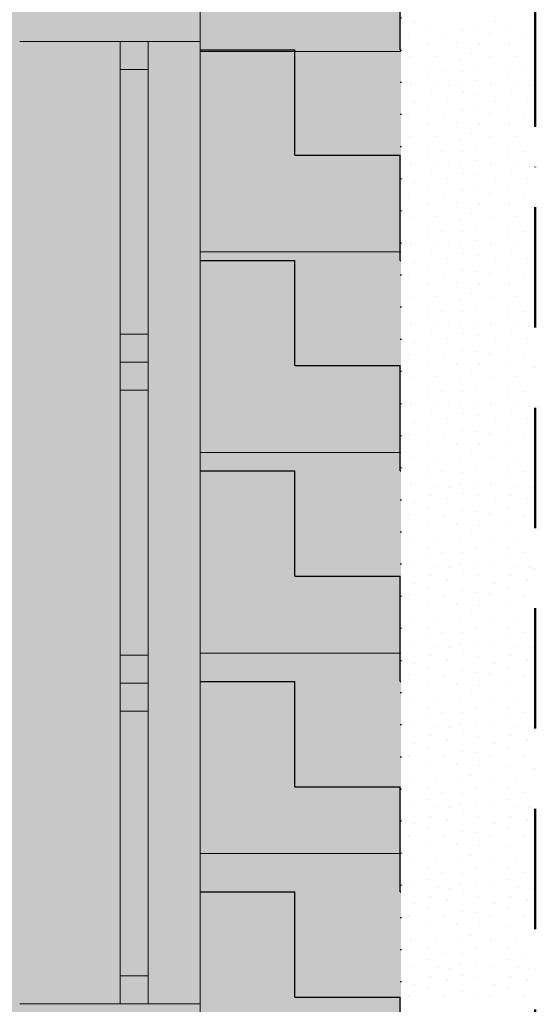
# Model space of a CAD drawing. Header units: millimetres. Extents: x -211955 to 157391, y -241491 to 94238.
# Tile 129 of 138: x 23202 to 24487, y -48580 to -46125. Entities that reach past the tile are written whole.
import ezdxf

# ---------------------------------------------------------------- set-up
doc = ezdxf.new("R2010")
doc.units = ezdxf.units.MM
doc.header["$PDMODE"] = 65
doc.linetypes.add('Cerchovana_1', pattern=[500, 300, -100, 0, -100])
doc.linetypes.add('Teckovana 0.5x_2', pattern=[80, 0, -80])
for name, color, linetype, lineweight in [('XR$2$PŮDORYS 1.NP - STÁVAJÍCÍ_1', 7, 'Continuous', 25), ('XR$3$SITUACE - BOURÁNÍ_1', 7, 'Continuous', 25), ('XR$4$SITUACE - BOURÁNÍ - KOTY_1', 7, 'Continuous', 25)]:
    doc.layers.add(name, color=color, linetype=linetype, lineweight=lineweight)
doc.styles.add('ARIALNARROW', font='ARIALN.TTF')
doc.dimstyles.new('DIMSTYLE_4', dxfattribs={"dimtxt": 250, "dimasz": 300, "dimexe": 0, "dimexo": 0, "dimgap": 125, "dimtad": 2, "dimlfac": 0.001, "dimrnd": 0.05, "dimzin": 4, "dimdsep": 46, "dimtxsty": 'ARIALNARROW', "dimblk1": 'ALL_ML_STRICH', "dimblk2": 'ALL_ML_STRICH', "dimsah": 1, "dimcen": 0, "dimclrd": 6, "dimclre": 6, "dimclrt": 6, "dimadec": 0, "dimazin": 0, "dimtfac": 1, "dimtdec": 0, "dimtix": 1, "dimtmove": 2, "dimatfit": 3, "dimfxl": 0, "dimtzin": 0, "dimlwd": 0, "dimlwe": 18, "dimarcsym": 0})
doc.dimstyles.new('DIMSTYLE_5', dxfattribs={"dimtxt": 250, "dimasz": 300, "dimexe": 0, "dimexo": 0, "dimgap": 125, "dimtad": 2, "dimlfac": 0.001, "dimrnd": 0.05, "dimzin": 4, "dimdsep": 46, "dimtxsty": 'ARIALNARROW', "dimblk1": 'ALL_ML_STRICH', "dimblk2": 'ALL_ML_STRICH', "dimsah": 1, "dimcen": 0, "dimclrd": 6, "dimclre": 6, "dimclrt": 6, "dimadec": 0, "dimazin": 0, "dimtfac": 1, "dimtdec": 0, "dimtix": 1, "dimtmove": 2, "dimatfit": 3, "dimfxl": 0, "dimtvp": 1.2, "dimtzin": 0, "dimlwd": 0, "dimlwe": 18, "dimarcsym": 0})

# ---------------------------------------------------------------- blocks, each defined once
blk = doc.blocks.new('VZOR_0')
at = {"layer": 'XR$3$SITUACE - BOURÁNÍ_1', "color": 204, "linetype": 'Continuous', "lineweight": 13}
for p, q in [((24187, -46129.6), (24187, -46129.6)), ((24387, -46129.6), (24387, -46129.6)), ((24220, -46140), (24220, -46140)), ((24305.4, -46148.4), (24305.4, -46148.4)), ((24339.8, -46151.8), (24339.8, -46151.8)), ((24420, -46140), (24420, -46140)), ((24172, -46158.6), (24172, -46158.6)), ((24260, -46160), (24260, -46160)), ((24290.2, -46180.8), (24290.2, -46180.8)), ((24372, -46158.6), (24372, -46158.6)), ((24460, -46160), (24460, -46160)), ((24221.8, -46186), (24221.8, -46186)), ((24348.8, -46184.8), (24348.8, -46184.8)), ((24421.8, -46186), (24421.8, -46186)), ((24176.2, -46217.2), (24176.2, -46217.2)), ((24239.6, -46215.6), (24239.6, -46215.6)), ((24297.4, -46225.8), (24297.4, -46225.8)), ((24328, -46208.4), (24328, -46208.4)), ((24376.2, -46217.2), (24376.2, -46217.2)), ((24439.6, -46215.6), (24439.6, -46215.6)), ((24220, -46240), (24220, -46240)), ((24256.8, -46252.4), (24256.8, -46252.4)), ((24306.8, -46253), (24306.8, -46253)), ((24340, -46240), (24340, -46240)), ((24420, -46240), (24420, -46240)), ((24456.8, -46252.4), (24456.8, -46252.4)), ((24220.6, -46268), (24220.6, -46268)), ((24341.8, -46276.4), (24341.8, -46276.4)), ((24420.6, -46268), (24420.6, -46268)), ((24175.4, -46284.6), (24175.4, -46284.6)), ((24243.4, -46287.8), (24243.4, -46287.8)), ((24269.8, -46290), (24269.8, -46290)), ((24300, -46280), (24300, -46280)), ((24375.4, -46284.6), (24375.4, -46284.6)), ((24443.4, -46287.8), (24443.4, -46287.8)), ((24469.8, -46290), (24469.8, -46290)), ((24228.8, -46310.4), (24228.8, -46310.4)), ((24268.8, -46319.8), (24268.8, -46319.8)), ((24307, -46307), (24307, -46307)), ((24342.8, -46311.8), (24342.8, -46311.8)), ((24428.8, -46310.4), (24428.8, -46310.4)), ((24468.8, -46319.8), (24468.8, -46319.8)), ((24187, -46329.6), (24187, -46329.6)), ((24220, -46340), (24220, -46340)), ((24305.4, -46348.4), (24305.4, -46348.4)), ((24339.8, -46351.8), (24339.8, -46351.8)), ((24387, -46329.6), (24387, -46329.6)), ((24420, -46340), (24420, -46340)), ((24172, -46358.6), (24172, -46358.6)), ((24260, -46360), (24260, -46360)), ((24372, -46358.6), (24372, -46358.6)), ((24460, -46360), (24460, -46360)), ((24221.8, -46386), (24221.8, -46386)), ((24290.2, -46380.8), (24290.2, -46380.8)), ((24348.8, -46384.8), (24348.8, -46384.8)), ((24421.8, -46386), (24421.8, -46386)), ((24176.2, -46417.2), (24176.2, -46417.2)), ((24239.6, -46415.6), (24239.6, -46415.6)), ((24297.4, -46425.8), (24297.4, -46425.8)), ((24328, -46408.4), (24328, -46408.4)), ((24376.2, -46417.2), (24376.2, -46417.2)), ((24439.6, -46415.6), (24439.6, -46415.6)), ((24220, -46440), (24220, -46440)), ((24340, -46440), (24340, -46440)), ((24420, -46440), (24420, -46440)), ((24220.6, -46468), (24220.6, -46468)), ((24256.8, -46452.4), (24256.8, -46452.4)), ((24306.8, -46453), (24306.8, -46453)), ((24420.6, -46468), (24420.6, -46468)), ((24456.8, -46452.4), (24456.8, -46452.4)), ((24175.4, -46484.6), (24175.4, -46484.6)), ((24243.4, -46487.8), (24243.4, -46487.8)), ((24269.8, -46490), (24269.8, -46490)), ((24300, -46480), (24300, -46480)), ((24341.8, -46476.4), (24341.8, -46476.4)), ((24375.4, -46484.6), (24375.4, -46484.6)), ((24443.4, -46487.8), (24443.4, -46487.8)), ((24469.8, -46490), (24469.8, -46490)), ((24228.8, -46510.4), (24228.8, -46510.4)), ((24268.8, -46519.8), (24268.8, -46519.8)), ((24307, -46507), (24307, -46507)), ((24342.8, -46511.8), (24342.8, -46511.8)), ((24428.8, -46510.4), (24428.8, -46510.4)), ((24468.8, -46519.8), (24468.8, -46519.8)), ((24187, -46529.6), (24187, -46529.6)), ((24220, -46540), (24220, -46540)), ((24305.4, -46548.4), (24305.4, -46548.4)), ((24387, -46529.6), (24387, -46529.6)), ((24420, -46540), (24420, -46540)), ((24172, -46558.6), (24172, -46558.6)), ((24260, -46560), (24260, -46560)), ((24339.8, -46551.8), (24339.8, -46551.8)), ((24372, -46558.6), (24372, -46558.6)), ((24460, -46560), (24460, -46560)), ((24221.8, -46586), (24221.8, -46586)), ((24290.2, -46580.8), (24290.2, -46580.8)), ((24348.8, -46584.8), (24348.8, -46584.8)), ((24421.8, -46586), (24421.8, -46586)), ((24176.2, -46617.2), (24176.2, -46617.2)), ((24239.6, -46615.6), (24239.6, -46615.6)), ((24328, -46608.4), (24328, -46608.4)), ((24376.2, -46617.2), (24376.2, -46617.2)), ((24439.6, -46615.6), (24439.6, -46615.6)), ((24220, -46640), (24220, -46640)), ((24297.4, -46625.8), (24297.4, -46625.8)), ((24340, -46640), (24340, -46640)), ((24420, -46640), (24420, -46640)), ((24220.6, -46668), (24220.6, -46668)), ((24256.8, -46652.4), (24256.8, -46652.4)), ((24306.8, -46653), (24306.8, -46653)), ((24420.6, -46668), (24420.6, -46668)), ((24456.8, -46652.4), (24456.8, -46652.4)), ((24175.4, -46684.6), (24175.4, -46684.6)), ((24243.4, -46687.8), (24243.4, -46687.8)), ((24269.8, -46690), (24269.8, -46690)), ((24300, -46680), (24300, -46680)), ((24341.8, -46676.4), (24341.8, -46676.4)), ((24375.4, -46684.6), (24375.4, -46684.6)), ((24443.4, -46687.8), (24443.4, -46687.8)), ((24469.8, -46690), (24469.8, -46690)), ((24228.8, -46710.4), (24228.8, -46710.4)), ((24268.8, -46719.8), (24268.8, -46719.8)), ((24307, -46707), (24307, -46707)), ((24342.8, -46711.8), (24342.8, -46711.8)), ((24428.8, -46710.4), (24428.8, -46710.4)), ((24468.8, -46719.8), (24468.8, -46719.8)), ((24187, -46729.6), (24187, -46729.6)), ((24220, -46740), (24220, -46740)), ((24387, -46729.6), (24387, -46729.6)), ((24420, -46740), (24420, -46740)), ((24172, -46758.6), (24172, -46758.6)), ((24260, -46760), (24260, -46760)), ((24305.4, -46748.4), (24305.4, -46748.4)), ((24339.8, -46751.8), (24339.8, -46751.8)), ((24372, -46758.6), (24372, -46758.6)), ((24460, -46760), (24460, -46760)), ((24221.8, -46786), (24221.8, -46786)), ((24290.2, -46780.8), (24290.2, -46780.8)), ((24348.8, -46784.8), (24348.8, -46784.8)), ((24421.8, -46786), (24421.8, -46786)), ((24176.2, -46817.2), (24176.2, -46817.2)), ((24239.6, -46815.6), (24239.6, -46815.6)), ((24328, -46808.4), (24328, -46808.4)), ((24376.2, -46817.2), (24376.2, -46817.2)), ((24439.6, -46815.6), (24439.6, -46815.6)), ((24220, -46840), (24220, -46840)), ((24297.4, -46825.8), (24297.4, -46825.8)), ((24340, -46840), (24340, -46840)), ((24420, -46840), (24420, -46840)), ((24220.6, -46868), (24220.6, -46868)), ((24256.8, -46852.4), (24256.8, -46852.4)), ((24306.8, -46853), (24306.8, -46853)), ((24420.6, -46868), (24420.6, -46868)), ((24456.8, -46852.4), (24456.8, -46852.4)), ((24175.4, -46884.6), (24175.4, -46884.6)), ((24243.4, -46887.8), (24243.4, -46887.8)), ((24269.8, -46890), (24269.8, -46890)), ((24300, -46880), (24300, -46880)), ((24341.8, -46876.4), (24341.8, -46876.4)), ((24375.4, -46884.6), (24375.4, -46884.6)), ((24443.4, -46887.8), (24443.4, -46887.8)), ((24469.8, -46890), (24469.8, -46890)), ((24228.8, -46910.4), (24228.8, -46910.4)), ((24307, -46907), (24307, -46907)), ((24342.8, -46911.8), (24342.8, -46911.8)), ((24428.8, -46910.4), (24428.8, -46910.4)), ((24187, -46929.6), (24187, -46929.6)), ((24220, -46940), (24220, -46940)), ((24268.8, -46919.8), (24268.8, -46919.8)), ((24387, -46929.6), (24387, -46929.6)), ((24420, -46940), (24420, -46940)), ((24468.8, -46919.8), (24468.8, -46919.8)), ((24172, -46958.6), (24172, -46958.6)), ((24260, -46960), (24260, -46960)), ((24305.4, -46948.4), (24305.4, -46948.4)), ((24339.8, -46951.8), (24339.8, -46951.8)), ((24372, -46958.6), (24372, -46958.6)), ((24460, -46960), (24460, -46960)), ((24221.8, -46986), (24221.8, -46986)), ((24290.2, -46980.8), (24290.2, -46980.8)), ((24348.8, -46984.8), (24348.8, -46984.8)), ((24421.8, -46986), (24421.8, -46986)), ((24239.6, -47015.6), (24239.6, -47015.6)), ((24328, -47008.4), (24328, -47008.4)), ((24439.6, -47015.6), (24439.6, -47015.6)), ((24176.2, -47017.2), (24176.2, -47017.2)), ((24220, -47040), (24220, -47040)), ((24297.4, -47025.8), (24297.4, -47025.8)), ((24340, -47040), (24340, -47040)), ((24376.2, -47017.2), (24376.2, -47017.2)), ((24420, -47040), (24420, -47040)), ((24256.8, -47052.4), (24256.8, -47052.4)), ((24306.8, -47053), (24306.8, -47053)), ((24456.8, -47052.4), (24456.8, -47052.4)), ((24175.4, -47084.6), (24175.4, -47084.6)), ((24220.6, -47068), (24220.6, -47068)), ((24243.4, -47087.8), (24243.4, -47087.8)), ((24300, -47080), (24300, -47080)), ((24341.8, -47076.4), (24341.8, -47076.4)), ((24375.4, -47084.6), (24375.4, -47084.6)), ((24420.6, -47068), (24420.6, -47068)), ((24443.4, -47087.8), (24443.4, -47087.8)), ((24228.8, -47110.4), (24228.8, -47110.4)), ((24269.8, -47090), (24269.8, -47090)), ((24307, -47107), (24307, -47107)), ((24342.8, -47111.8), (24342.8, -47111.8)), ((24428.8, -47110.4), (24428.8, -47110.4)), ((24469.8, -47090), (24469.8, -47090)), ((24187, -47129.6), (24187, -47129.6)), ((24268.8, -47119.8), (24268.8, -47119.8)), ((24387, -47129.6), (24387, -47129.6)), ((24468.8, -47119.8), (24468.8, -47119.8)), ((24172, -47158.6), (24172, -47158.6)), ((24220, -47140), (24220, -47140)), ((24260, -47160), (24260, -47160)), ((24305.4, -47148.4), (24305.4, -47148.4)), ((24339.8, -47151.8), (24339.8, -47151.8)), ((24372, -47158.6), (24372, -47158.6)), ((24420, -47140), (24420, -47140)), ((24460, -47160), (24460, -47160)), ((24221.8, -47186), (24221.8, -47186)), ((24290.2, -47180.8), (24290.2, -47180.8)), ((24348.8, -47184.8), (24348.8, -47184.8)), ((24421.8, -47186), (24421.8, -47186)), ((24328, -47208.4), (24328, -47208.4)), ((24176.2, -47217.2), (24176.2, -47217.2)), ((24239.6, -47215.6), (24239.6, -47215.6)), ((24297.4, -47225.8), (24297.4, -47225.8)), ((24376.2, -47217.2), (24376.2, -47217.2)), ((24439.6, -47215.6), (24439.6, -47215.6)), ((24220, -47240), (24220, -47240)), ((24256.8, -47252.4), (24256.8, -47252.4)), ((24306.8, -47253), (24306.8, -47253)), ((24340, -47240), (24340, -47240)), ((24420, -47240), (24420, -47240)), ((24456.8, -47252.4), (24456.8, -47252.4)), ((24175.4, -47284.6), (24175.4, -47284.6)), ((24220.6, -47268), (24220.6, -47268)), ((24300, -47280), (24300, -47280)), ((24341.8, -47276.4), (24341.8, -47276.4)), ((24375.4, -47284.6), (24375.4, -47284.6)), ((24420.6, -47268), (24420.6, -47268)), ((24228.8, -47310.4), (24228.8, -47310.4)), ((24243.4, -47287.8), (24243.4, -47287.8)), ((24269.8, -47290), (24269.8, -47290)), ((24307, -47307), (24307, -47307)), ((24428.8, -47310.4), (24428.8, -47310.4)), ((24443.4, -47287.8), (24443.4, -47287.8)), ((24469.8, -47290), (24469.8, -47290)), ((24187, -47329.6), (24187, -47329.6)), ((24268.8, -47319.8), (24268.8, -47319.8)), ((24342.8, -47311.8), (24342.8, -47311.8)), ((24387, -47329.6), (24387, -47329.6)), ((24468.8, -47319.8), (24468.8, -47319.8)), ((24172, -47358.6), (24172, -47358.6)), ((24220, -47340), (24220, -47340)), ((24305.4, -47348.4), (24305.4, -47348.4)), ((24339.8, -47351.8), (24339.8, -47351.8)), ((24372, -47358.6), (24372, -47358.6)), ((24420, -47340), (24420, -47340)), ((24260, -47360), (24260, -47360)), ((24290.2, -47380.8), (24290.2, -47380.8)), ((24460, -47360), (24460, -47360)), ((24221.8, -47386), (24221.8, -47386)), ((24328, -47408.4), (24328, -47408.4)), ((24348.8, -47384.8), (24348.8, -47384.8)), ((24421.8, -47386), (24421.8, -47386)), ((24176.2, -47417.2), (24176.2, -47417.2)), ((24239.6, -47415.6), (24239.6, -47415.6)), ((24297.4, -47425.8), (24297.4, -47425.8)), ((24376.2, -47417.2), (24376.2, -47417.2)), ((24439.6, -47415.6), (24439.6, -47415.6)), ((24220, -47440), (24220, -47440)), ((24256.8, -47452.4), (24256.8, -47452.4)), ((24306.8, -47453), (24306.8, -47453)), ((24340, -47440), (24340, -47440)), ((24420, -47440), (24420, -47440)), ((24456.8, -47452.4), (24456.8, -47452.4)), ((24220.6, -47468), (24220.6, -47468)), ((24300, -47480), (24300, -47480)), ((24341.8, -47476.4), (24341.8, -47476.4)), ((24420.6, -47468), (24420.6, -47468)), ((24175.4, -47484.6), (24175.4, -47484.6)), ((24243.4, -47487.8), (24243.4, -47487.8)), ((24269.8, -47490), (24269.8, -47490)), ((24307, -47507), (24307, -47507)), ((24375.4, -47484.6), (24375.4, -47484.6)), ((24443.4, -47487.8), (24443.4, -47487.8)), ((24469.8, -47490), (24469.8, -47490)), ((24187, -47529.6), (24187, -47529.6)), ((24228.8, -47510.4), (24228.8, -47510.4)), ((24268.8, -47519.8), (24268.8, -47519.8)), ((24342.8, -47511.8), (24342.8, -47511.8)), ((24387, -47529.6), (24387, -47529.6)), ((24428.8, -47510.4), (24428.8, -47510.4)), ((24468.8, -47519.8), (24468.8, -47519.8)), ((24220, -47540), (24220, -47540)), ((24305.4, -47548.4), (24305.4, -47548.4)), ((24339.8, -47551.8), (24339.8, -47551.8)), ((24420, -47540), (24420, -47540)), ((24172, -47558.6), (24172, -47558.6)), ((24260, -47560), (24260, -47560)), ((24372, -47558.6), (24372, -47558.6)), ((24460, -47560), (24460, -47560)), ((24221.8, -47586), (24221.8, -47586)), ((24290.2, -47580.8), (24290.2, -47580.8)), ((24348.8, -47584.8), (24348.8, -47584.8)), ((24421.8, -47586), (24421.8, -47586)), ((24176.2, -47617.2), (24176.2, -47617.2)), ((24239.6, -47615.6), (24239.6, -47615.6)), ((24297.4, -47625.8), (24297.4, -47625.8)), ((24328, -47608.4), (24328, -47608.4)), ((24376.2, -47617.2), (24376.2, -47617.2)), ((24439.6, -47615.6), (24439.6, -47615.6)), ((24220, -47640), (24220, -47640)), ((24256.8, -47652.4), (24256.8, -47652.4)), ((24306.8, -47653), (24306.8, -47653)), ((24340, -47640), (24340, -47640)), ((24420, -47640), (24420, -47640)), ((24456.8, -47652.4), (24456.8, -47652.4)), ((24220.6, -47668), (24220.6, -47668)), ((24341.8, -47676.4), (24341.8, -47676.4)), ((24420.6, -47668), (24420.6, -47668)), ((24175.4, -47684.6), (24175.4, -47684.6)), ((24243.4, -47687.8), (24243.4, -47687.8)), ((24269.8, -47690), (24269.8, -47690)), ((24300, -47680), (24300, -47680)), ((24375.4, -47684.6), (24375.4, -47684.6)), ((24443.4, -47687.8), (24443.4, -47687.8)), ((24469.8, -47690), (24469.8, -47690)), ((24228.8, -47710.4), (24228.8, -47710.4)), ((24268.8, -47719.8), (24268.8, -47719.8)), ((24307, -47707), (24307, -47707)), ((24342.8, -47711.8), (24342.8, -47711.8)), ((24428.8, -47710.4), (24428.8, -47710.4)), ((24468.8, -47719.8), (24468.8, -47719.8)), ((24187, -47729.6), (24187, -47729.6)), ((24220, -47740), (24220, -47740)), ((24305.4, -47748.4), (24305.4, -47748.4)), ((24339.8, -47751.8), (24339.8, -47751.8)), ((24387, -47729.6), (24387, -47729.6)), ((24420, -47740), (24420, -47740)), ((24172, -47758.6), (24172, -47758.6)), ((24260, -47760), (24260, -47760)), ((24372, -47758.6), (24372, -47758.6)), ((24460, -47760), (24460, -47760)), ((24221.8, -47786), (24221.8, -47786)), ((24290.2, -47780.8), (24290.2, -47780.8)), ((24348.8, -47784.8), (24348.8, -47784.8)), ((24421.8, -47786), (24421.8, -47786)), ((24176.2, -47817.2), (24176.2, -47817.2)), ((24239.6, -47815.6), (24239.6, -47815.6)), ((24297.4, -47825.8), (24297.4, -47825.8)), ((24328, -47808.4), (24328, -47808.4)), ((24376.2, -47817.2), (24376.2, -47817.2)), ((24439.6, -47815.6), (24439.6, -47815.6)), ((24220, -47840), (24220, -47840)), ((24340, -47840), (24340, -47840)), ((24420, -47840), (24420, -47840)), ((24220.6, -47868), (24220.6, -47868)), ((24256.8, -47852.4), (24256.8, -47852.4)), ((24306.8, -47853), (24306.8, -47853)), ((24420.6, -47868), (24420.6, -47868)), ((24456.8, -47852.4), (24456.8, -47852.4)), ((24175.4, -47884.6), (24175.4, -47884.6)), ((24243.4, -47887.8), (24243.4, -47887.8)), ((24269.8, -47890), (24269.8, -47890)), ((24300, -47880), (24300, -47880)), ((24341.8, -47876.4), (24341.8, -47876.4)), ((24375.4, -47884.6), (24375.4, -47884.6)), ((24443.4, -47887.8), (24443.4, -47887.8)), ((24469.8, -47890), (24469.8, -47890)), ((24228.8, -47910.4), (24228.8, -47910.4)), ((24268.8, -47919.8), (24268.8, -47919.8)), ((24307, -47907), (24307, -47907)), ((24342.8, -47911.8), (24342.8, -47911.8)), ((24428.8, -47910.4), (24428.8, -47910.4)), ((24468.8, -47919.8), (24468.8, -47919.8)), ((24187, -47929.6), (24187, -47929.6)), ((24220, -47940), (24220, -47940)), ((24305.4, -47948.4), (24305.4, -47948.4)), ((24387, -47929.6), (24387, -47929.6)), ((24420, -47940), (24420, -47940)), ((24172, -47958.6), (24172, -47958.6)), ((24260, -47960), (24260, -47960)), ((24339.8, -47951.8), (24339.8, -47951.8)), ((24372, -47958.6), (24372, -47958.6)), ((24460, -47960), (24460, -47960)), ((24221.8, -47986), (24221.8, -47986)), ((24290.2, -47980.8), (24290.2, -47980.8)), ((24348.8, -47984.8), (24348.8, -47984.8)), ((24421.8, -47986), (24421.8, -47986)), ((24176.2, -48017.2), (24176.2, -48017.2)), ((24239.6, -48015.6), (24239.6, -48015.6)), ((24328, -48008.4), (24328, -48008.4)), ((24376.2, -48017.2), (24376.2, -48017.2)), ((24439.6, -48015.6), (24439.6, -48015.6)), ((24220, -48040), (24220, -48040)), ((24297.4, -48025.8), (24297.4, -48025.8)), ((24340, -48040), (24340, -48040)), ((24420, -48040), (24420, -48040)), ((24220.6, -48068), (24220.6, -48068)), ((24256.8, -48052.4), (24256.8, -48052.4)), ((24306.8, -48053), (24306.8, -48053)), ((24420.6, -48068), (24420.6, -48068)), ((24456.8, -48052.4), (24456.8, -48052.4)), ((24175.4, -48084.6), (24175.4, -48084.6)), ((24243.4, -48087.8), (24243.4, -48087.8)), ((24269.8, -48090), (24269.8, -48090)), ((24300, -48080), (24300, -48080)), ((24341.8, -48076.4), (24341.8, -48076.4)), ((24375.4, -48084.6), (24375.4, -48084.6)), ((24443.4, -48087.8), (24443.4, -48087.8)), ((24469.8, -48090), (24469.8, -48090)), ((24228.8, -48110.4), (24228.8, -48110.4)), ((24268.8, -48119.8), (24268.8, -48119.8)), ((24307, -48107), (24307, -48107)), ((24342.8, -48111.8), (24342.8, -48111.8)), ((24428.8, -48110.4), (24428.8, -48110.4)), ((24468.8, -48119.8), (24468.8, -48119.8)), ((24187, -48129.6), (24187, -48129.6)), ((24220, -48140), (24220, -48140)), ((24387, -48129.6), (24387, -48129.6)), ((24420, -48140), (24420, -48140)), ((24172, -48158.6), (24172, -48158.6)), ((24260, -48160), (24260, -48160)), ((24305.4, -48148.4), (24305.4, -48148.4)), ((24339.8, -48151.8), (24339.8, -48151.8)), ((24372, -48158.6), (24372, -48158.6)), ((24460, -48160), (24460, -48160)), ((24221.8, -48186), (24221.8, -48186)), ((24290.2, -48180.8), (24290.2, -48180.8)), ((24348.8, -48184.8), (24348.8, -48184.8)), ((24421.8, -48186), (24421.8, -48186)), ((24176.2, -48217.2), (24176.2, -48217.2)), ((24239.6, -48215.6), (24239.6, -48215.6)), ((24328, -48208.4), (24328, -48208.4)), ((24376.2, -48217.2), (24376.2, -48217.2)), ((24439.6, -48215.6), (24439.6, -48215.6)), ((24220, -48240), (24220, -48240)), ((24297.4, -48225.8), (24297.4, -48225.8)), ((24340, -48240), (24340, -48240)), ((24420, -48240), (24420, -48240)), ((24220.6, -48268), (24220.6, -48268)), ((24256.8, -48252.4), (24256.8, -48252.4)), ((24306.8, -48253), (24306.8, -48253)), ((24420.6, -48268), (24420.6, -48268)), ((24456.8, -48252.4), (24456.8, -48252.4)), ((24175.4, -48284.6), (24175.4, -48284.6)), ((24243.4, -48287.8), (24243.4, -48287.8)), ((24269.8, -48290), (24269.8, -48290)), ((24300, -48280), (24300, -48280)), ((24341.8, -48276.4), (24341.8, -48276.4)), ((24375.4, -48284.6), (24375.4, -48284.6)), ((24443.4, -48287.8), (24443.4, -48287.8)), ((24469.8, -48290), (24469.8, -48290)), ((24228.8, -48310.4), (24228.8, -48310.4)), ((24307, -48307), (24307, -48307)), ((24342.8, -48311.8), (24342.8, -48311.8)), ((24428.8, -48310.4), (24428.8, -48310.4)), ((24187, -48329.6), (24187, -48329.6)), ((24220, -48340), (24220, -48340)), ((24268.8, -48319.8), (24268.8, -48319.8)), ((24387, -48329.6), (24387, -48329.6)), ((24420, -48340), (24420, -48340)), ((24468.8, -48319.8), (24468.8, -48319.8)), ((24172, -48358.6), (24172, -48358.6)), ((24260, -48360), (24260, -48360)), ((24305.4, -48348.4), (24305.4, -48348.4)), ((24339.8, -48351.8), (24339.8, -48351.8)), ((24372, -48358.6), (24372, -48358.6)), ((24460, -48360), (24460, -48360)), ((24221.8, -48386), (24221.8, -48386)), ((24290.2, -48380.8), (24290.2, -48380.8)), ((24348.8, -48384.8), (24348.8, -48384.8)), ((24421.8, -48386), (24421.8, -48386)), ((24328, -48408.4), (24328, -48408.4)), ((24176.2, -48417.2), (24176.2, -48417.2)), ((24220, -48440), (24220, -48440)), ((24239.6, -48415.6), (24239.6, -48415.6)), ((24297.4, -48425.8), (24297.4, -48425.8)), ((24340, -48440), (24340, -48440)), ((24376.2, -48417.2), (24376.2, -48417.2)), ((24420, -48440), (24420, -48440)), ((24439.6, -48415.6), (24439.6, -48415.6)), ((24256.8, -48452.4), (24256.8, -48452.4)), ((24306.8, -48453), (24306.8, -48453)), ((24456.8, -48452.4), (24456.8, -48452.4)), ((24175.4, -48484.6), (24175.4, -48484.6)), ((24220.6, -48468), (24220.6, -48468)), ((24243.4, -48487.8), (24243.4, -48487.8)), ((24300, -48480), (24300, -48480)), ((24341.8, -48476.4), (24341.8, -48476.4)), ((24375.4, -48484.6), (24375.4, -48484.6)), ((24420.6, -48468), (24420.6, -48468)), ((24443.4, -48487.8), (24443.4, -48487.8)), ((24228.8, -48510.4), (24228.8, -48510.4)), ((24269.8, -48490), (24269.8, -48490)), ((24307, -48507), (24307, -48507)), ((24342.8, -48511.8), (24342.8, -48511.8)), ((24428.8, -48510.4), (24428.8, -48510.4)), ((24469.8, -48490), (24469.8, -48490)), ((24187, -48529.6), (24187, -48529.6)), ((24268.8, -48519.8), (24268.8, -48519.8)), ((24387, -48529.6), (24387, -48529.6)), ((24468.8, -48519.8), (24468.8, -48519.8)), ((24172, -48558.6), (24172, -48558.6)), ((24220, -48540), (24220, -48540)), ((24260, -48560), (24260, -48560)), ((24305.4, -48548.4), (24305.4, -48548.4)), ((24339.8, -48551.8), (24339.8, -48551.8)), ((24372, -48558.6), (24372, -48558.6)), ((24420, -48540), (24420, -48540)), ((24460, -48560), (24460, -48560))]:
    blk.add_line(p, q, dxfattribs=at)
blk = doc.blocks.new('ALL_ML_STRICH')
at = {"color": 0, "linetype": 'ByBlock', "lineweight": -2}
for p, q in [((0, -0.5), (0, 0.5)), ((-0.3, -0.3), (0.3, 0.3)), ((-1, 0), (0.5, 0))]:
    blk.add_line(p, q, dxfattribs=at)
blk = doc.blocks.new('*D39')
at = {"layer": 'DEFPOINTS', "color": 6, "linetype": 'Continuous', "lineweight": 18}
for p in [(23652, -45578.9), (21439.8, -57703.9), (23652, -57703.9)]:
    blk.add_point(p, dxfattribs=at)
at = {"layer": 'XR$4$SITUACE - BOURÁNÍ - KOTY_1', "color": 6, "linetype": 'Continuous', "lineweight": -2}
for p, q in [((21439.8, -45578.9), (21439.8, -45578.9)), ((21439.8, -57703.9), (21439.8, -45578.9)), ((21439.8, -57703.9), (21439.8, -57703.9))]:
    blk.add_line(p, q, dxfattribs=at)
at = {"layer": 'XR$4$SITUACE - BOURÁNÍ - KOTY_1', "color": 6, "linetype": 'Continuous', "lineweight": 18, "xscale": 300, "yscale": 300, "zscale": 300}
for p, rotation in [((21439.8, -45578.9), 90), ((21439.8, -57703.9), 270)]:
    blk.add_blockref('ALL_ML_STRICH', p, dxfattribs=dict(at, rotation=rotation))
at = {"layer": 'XR$4$SITUACE - BOURÁNÍ - KOTY_1', "color": 6, "linetype": 'Continuous', "lineweight": 18, "insert": (21214.8, -51606.4), "char_height": 250, "width": 1014.286, "attachment_point": 5, "rotation": 90, "style": 'ARIALNARROW'}
blk.add_mtext('\\W0.81;\\A1;{12.15}', dxfattribs=at)
blk = doc.blocks.new('*D40')
at = {"layer": 'DEFPOINTS', "color": 6, "linetype": 'Continuous', "lineweight": 18}
for p in [(24152, -45078.9), (21439.8, -45578.9), (23652, -45578.9)]:
    blk.add_point(p, dxfattribs=at)
at = {"layer": 'XR$4$SITUACE - BOURÁNÍ - KOTY_1', "color": 6, "linetype": 'Continuous', "lineweight": -2}
for p, q in [((21439.8, -45078.9), (21439.8, -45078.9)), ((21439.8, -45578.9), (21439.8, -45078.9)), ((21439.8, -45578.9), (21439.8, -45578.9))]:
    blk.add_line(p, q, dxfattribs=at)
at = {"layer": 'XR$4$SITUACE - BOURÁNÍ - KOTY_1', "color": 6, "linetype": 'Continuous', "lineweight": 18, "xscale": 300, "yscale": 300, "zscale": 300}
for p, rotation in [((21439.8, -45078.9), 90), ((21439.8, -45578.9), 270)]:
    blk.add_blockref('ALL_ML_STRICH', p, dxfattribs=dict(at, rotation=rotation))
at = {"layer": 'XR$4$SITUACE - BOURÁNÍ - KOTY_1', "color": 6, "linetype": 'Continuous', "lineweight": 18, "insert": (21214.8, -45864.9), "char_height": 250, "width": 811.429, "attachment_point": 5, "rotation": 90, "style": 'ARIALNARROW'}
blk.add_mtext('\\W0.81;\\A1;{0.50}', dxfattribs=at)
blk = doc.blocks.new('*D76')
at = {"layer": 'DEFPOINTS', "color": 6, "linetype": 'Continuous', "lineweight": 18}
for p in [(23652, -45578.9), (17222, -47263.9), (17222, -48791.9)]:
    blk.add_point(p, dxfattribs=at)
at = {"layer": 'XR$4$SITUACE - BOURÁNÍ - KOTY_1', "color": 6, "linetype": 'Continuous', "lineweight": -2}
for p, q in [((17222, -48293.3), (17222, -48791.9)), ((23652, -48703.9), (23652, -48791.9)), ((17222, -48791.9), (23652, -48791.9))]:
    blk.add_line(p, q, dxfattribs=at)
at = {"layer": 'XR$4$SITUACE - BOURÁNÍ - KOTY_1', "color": 6, "linetype": 'Continuous', "lineweight": 18, "xscale": 300, "yscale": 300, "zscale": 300, "rotation": 180}
blk.add_blockref('ALL_ML_STRICH', (17222, -48791.9), dxfattribs=at)
at = {"layer": 'XR$4$SITUACE - BOURÁNÍ - KOTY_1', "color": 6, "linetype": 'Continuous', "lineweight": 18, "xscale": 300, "yscale": 300, "zscale": 300}
blk.add_blockref('ALL_ML_STRICH', (23652, -48791.9), dxfattribs=at)
at = {"layer": 'XR$4$SITUACE - BOURÁNÍ - KOTY_1', "color": 6, "linetype": 'Continuous', "lineweight": 18, "insert": (20481, -48566.9), "char_height": 250, "width": 811.429, "attachment_point": 5, "style": 'ARIALNARROW'}
blk.add_mtext('\\W0.81;\\A1;{6.45}', dxfattribs=at)

msp = doc.modelspace()

# ---------------------------------------------------------------- hatches: boundary and pattern name
at = {"layer": 'XR$2$PŮDORYS 1.NP - STÁVAJÍCÍ_1', "linetype": 'Continuous', "lineweight": 25}
msp.add_hatch(color=9, dxfattribs=at).paths.add_polyline_path([(-17892.983, -57703.892), (-1182.983, -57703.892), (-1182.983, -59773.892), (6922.017, -59773.892), (6922.017, -57703.892), (23652.017, -57703.892), (23652.017, -45578.892), (17222.017, -45578.892), (17222.017, -47263.892), (-11462.983, -47263.892), (-11462.983, -45578.892), (-17892.983, -45578.892)])
at = {"layer": 'XR$3$SITUACE - BOURÁNÍ_1', "linetype": 'Continuous', "lineweight": 25}
msp.add_hatch(color=254, dxfattribs=at).paths.add_polyline_path([(24152.017, -45078.892), (17288.044, -45078.892), (17288.119, -45578.892), (23652.017, -45578.892), (23652.017, -55978.892), (24152.017, -55978.892)], flags=0)
h = msp.add_hatch(dxfattribs=at)
h.set_pattern_fill('VZOR', scale=262.5, style=0, pattern_type=2)
h.set_pattern_definition([(0, (525, 525), (262.5, 262.5), [262.5, -262.5]), (90, (525, 525), (-262.5, 262.5), [262.5, -262.5])])
h.paths.add_polyline_path([(24152.017, -45078.892), (17288.044, -45078.892), (17288.119, -45578.892), (23652.017, -45578.892), (23652.017, -55978.892), (24152.017, -55978.892)], flags=0)

# ---------------------------------------------------------------- linework, layer by layer
at = {"layer": 'XR$2$PŮDORYS 1.NP - STÁVAJÍCÍ_1', "color": 7, "linetype": 'Teckovana 0.5x_2', "lineweight": 25}
msp.add_line((24152.017, -45078.892), (24152.017, -58203.892), dxfattribs=at)
at = {"layer": 'XR$2$PŮDORYS 1.NP - STÁVAJÍCÍ_1', "color": 251, "linetype": 'Continuous', "lineweight": 13}
for p, q in [((23652.017, -45578.892), (23652.017, -46178.892)), ((23202.017, -46178.892), (23652.017, -46178.892)), ((23452.017, -46178.892), (23452.017, -48578.892)), ((23522.017, -46178.892), (23522.017, -48578.892)), ((23652.017, -46178.892), (23652.017, -48578.892)), ((23452.017, -46248.892), (23522.017, -46248.892)), ((23452.017, -46908.892), (23522.017, -46908.892)), ((23452.017, -46978.892), (23522.017, -46978.892)), ((23452.017, -47048.892), (23522.017, -47048.892)), ((23452.017, -47708.892), (23522.017, -47708.892)), ((23452.017, -47778.892), (23522.017, -47778.892)), ((23452.017, -47848.892), (23522.017, -47848.892)), ((23452.017, -48508.892), (23522.017, -48508.892)), ((23202.017, -48578.892), (23652.017, -48578.892)), ((23652.017, -48578.892), (23652.017, -49028.892))]:
    msp.add_line(p, q, dxfattribs=at)
at = {"layer": 'XR$2$PŮDORYS 1.NP - STÁVAJÍCÍ_1', "color": 8, "linetype": 'Continuous', "lineweight": 13}
for p, q in [((23652.017, -46203.892), (24152.017, -46203.892)), ((23652.017, -46703.892), (24152.017, -46703.892)), ((23652.017, -47203.892), (24152.017, -47203.892)), ((23652.017, -47703.892), (24152.017, -47703.892)), ((23652.017, -48203.892), (24152.017, -48203.892))]:
    msp.add_line(p, q, dxfattribs=at)
at = {"layer": 'XR$3$SITUACE - BOURÁNÍ_1', "color": 204, "linetype": 'Cerchovana_1', "lineweight": 50}
msp.add_line((24487.151, -44591.677), (24487.151, -58476.677), dxfattribs=at)

# ---------------------------------------------------------------- block references
at = {"layer": 'XR$3$SITUACE - BOURÁNÍ_1', "color": 204, "linetype": 'Continuous', "lineweight": 13}
msp.add_blockref('VZOR_0', (0, 0), dxfattribs=at)

# ---------------------------------------------------------------- dimensions: what is measured, and where the dimension line sits
at = {"layer": 'XR$4$SITUACE - BOURÁNÍ - KOTY_1', "color": 6, "linetype": 'Continuous', "lineweight": 18}
for base, p1, p2, dimstyle, picture, middle in [((21439.755, -45078.892), (21439.755, -45578.892), (21439.755, -45078.892), 'DIMSTYLE_5', '*D40', (21214.755, -45864.892)), ((21439.754794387, -45578.891607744), (21439.754794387, -57703.891607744), (21439.754794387, -45578.891607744), 'DIMSTYLE_4', '*D39', (21214.754794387, -51606.391607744))]:
    dim = msp.add_linear_dim(base=base, p1=p1, p2=p2, angle=90, dimstyle=dimstyle, override={"dimpost": '<>', "dimclrd": 6, "dimclre": 6, "dimclrt": 6, "dimlwd": 0, "dimlwe": 18}, dxfattribs=at)
    dim.commit()
    dim.dimension.update_dxf_attribs({"geometry": picture, "text_midpoint": middle, "dimtype": 160})
dim = msp.add_linear_dim(base=(23652.017, -48791.892), p1=(17222.017, -48293.343), p2=(23652.017, -48703.892), dimstyle='DIMSTYLE_4', override={"dimpost": '<>', "dimclrd": 6, "dimclre": 6, "dimclrt": 6, "dimlwd": 0, "dimlwe": 18}, dxfattribs=at)
dim.commit()
dim.dimension.update_dxf_attribs({"geometry": '*D76', "text_midpoint": (20481.017, -48566.892), "dimtype": 160})

doc.saveas('drawing.dxf')
